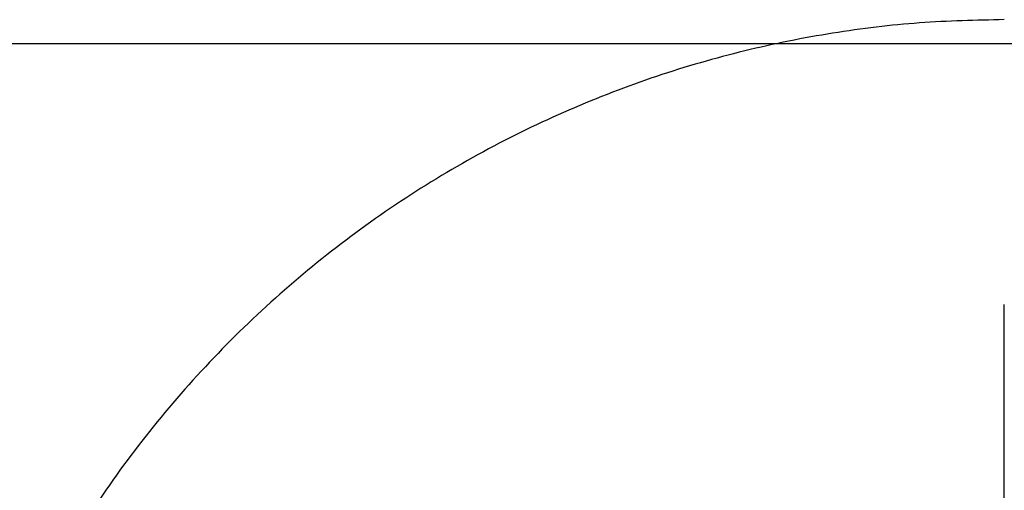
# Model space of a CAD drawing. Header units: millimetres. Extents: x -726 to 706, y -16 to 15.
# Tile 159 of 256: x -616 to -605, y 7 to 12. Entities that reach past the tile are written whole.
import ezdxf

# ---------------------------------------------------------------- set-up
doc = ezdxf.new("R2010")
doc.units = ezdxf.units.MM
doc.layers.add('METAL NEGRO', color=7, linetype='Continuous')

msp = doc.modelspace()

# ---------------------------------------------------------------- linework, layer by layer
at = {"layer": 'METAL NEGRO'}
for p, q in [((-726.416, 11.51, 1109.081), (-577.416, 11.51, 1109.081)), ((-605.226, 2.496, 16.16), (-605.226, 8.76, 16.16))]:
    msp.add_line(p, q, dxfattribs=at)
msp.add_rational_spline([(-605.226, 11.76, 16.16), (-614.658, 11.76, 16.16), (-616.504, 2.51, 16.16)], [1, 0.746414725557, 0.931934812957], degree=2, dxfattribs=at)
for points in [[(-726.416, 11.51, 1099.831), (-577.416, 11.51, 1099.831)], [(-726.416, 11.51, 1118.331), (-577.416, 11.51, 1118.331)]]:
    msp.add_open_spline(points, degree=1, dxfattribs=at)

doc.saveas('drawing.dxf')
